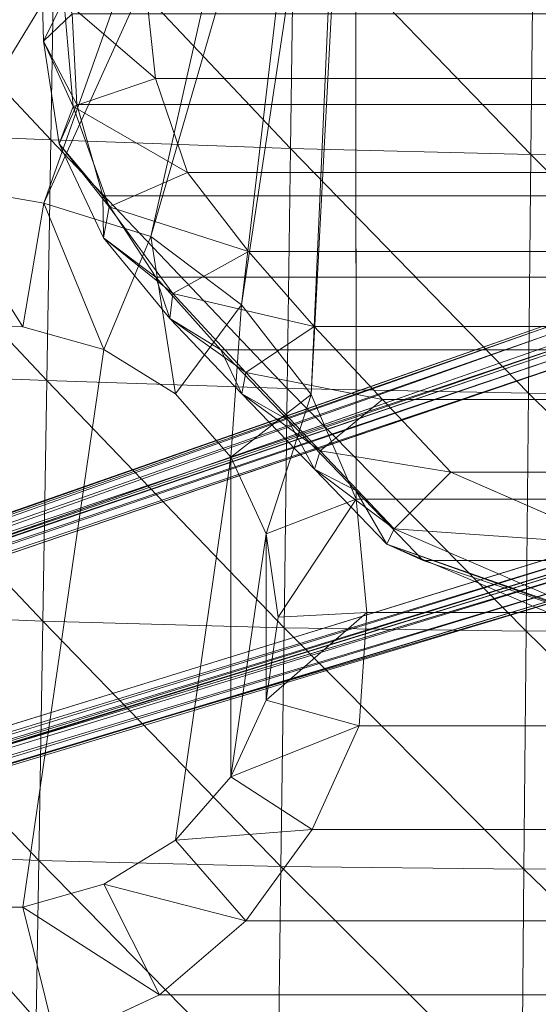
# Model space of a CAD drawing. Header units: inches. Extents: x 813 to 1305, y 19 to 194.
# Tile 91 of 163: x 1167.69 to 1170.21, y 65.22 to 70. Entities that reach past the tile are written whole.
import ezdxf

# ---------------------------------------------------------------- set-up
doc = ezdxf.new("R2010")
doc.units = ezdxf.units.IN
doc.header["$MEASUREMENT"] = 0
doc.layers.add('CET color Grey2', color=7, linetype='Continuous', true_color=0x060606)
doc.layers.add('CET color Grey98', color=7, linetype='Continuous', true_color=0xfafafa)
doc.layers.add('CET Default', color=7, linetype='Continuous')

# ---------------------------------------------------------------- blocks, each defined once
blk = doc.blocks.new('*C286')
at = {"layer": 'CET color Grey2', "linetype": 'Continuous', "lineweight": 0}
for points, invisible_edges in [([(7.2992, 16.4808, 17.1415), (-7.2922, 16.4808, 17.1415), (-8.5387, 3.2598, 17.4249), (7.2992, 16.4808, 17.1415)], 4), ([(7.2992, 16.4808, 17.1415), (-8.5387, 3.2598, 17.4249), (8.5458, 3.2599, 17.4249), (7.2992, 16.4808, 17.1415)], 9), ([(4.6465, 14.6956, 16.4168), (-4.1389, 14.4639, 16.3657), (-4.6393, 14.6956, 16.4168), (4.6465, 14.6956, 16.4168)], 9), ([(4.6465, 14.6956, 16.4168), (4.1462, 14.4639, 16.3657), (-4.1389, 14.4639, 16.3657), (4.6465, 14.6956, 16.4168)], 4), ([(4.1462, 14.4639, 16.3657), (-3.7207, 14.104, 16.3391), (-4.1389, 14.4639, 16.3657), (4.1462, 14.4639, 16.3657)], 9), ([(4.1462, 14.4639, 16.3657), (3.728, 14.104, 16.3391), (-3.7207, 14.104, 16.3391), (4.1462, 14.4639, 16.3657)], 4), ([(3.728, 14.104, 16.3391), (-3.3988, 13.6611, 16.3289), (-3.7207, 14.104, 16.3391), (3.728, 14.104, 16.3391)], 9), ([(3.728, 14.104, 16.3391), (3.4061, 13.6611, 16.3289), (-3.3988, 13.6611, 16.3289), (3.728, 14.104, 16.3391)], 4), ([(4.8102, 14.0379, 16.1977), (4.4172, 13.9268, 16.2016), (4.4163, 11.3302, 16.2923), (4.8102, 14.0379, 16.1977)], 2), ([(4.8102, 14.0379, 16.1977), (4.4163, 11.3302, 16.2923), (4.8104, 11.221, 16.2961), (4.8102, 14.0379, 16.1977)], 4), ([(5.2196, 14.0379, 16.1977), (4.8102, 14.0379, 16.1977), (4.8104, 11.221, 16.2961), (5.2196, 14.0379, 16.1977)], 6), ([(5.2196, 14.0379, 16.1977), (4.8104, 11.221, 16.2961), (5.22, 11.2148, 16.2963), (5.2196, 14.0379, 16.1977)], 9), ([(4.4172, 13.9268, 16.2016), (4.0694, 13.7118, 16.2091), (4.0693, 11.5468, 16.2847), (4.4172, 13.9268, 16.2016)], 6), ([(4.4172, 13.9268, 16.2016), (4.0693, 11.5468, 16.2847), (4.4163, 11.3302, 16.2923), (4.4172, 13.9268, 16.2016)], 13), ([(4.0694, 13.7118, 16.2091), (3.7997, 11.8539, 16.274), (4.0693, 11.5468, 16.2847), (4.0694, 13.7118, 16.2091)], 4), ([(3.4061, 13.6611, 16.3289), (-3.1707, 13.157, 16.3314), (-3.3988, 13.6611, 16.3289), (3.4061, 13.6611, 16.3289)], 9), ([(3.4061, 13.6611, 16.3289), (3.178, 13.157, 16.3314), (-3.1707, 13.157, 16.3314), (3.4061, 13.6611, 16.3289)], 4), ([(3.178, 13.157, 16.3314), (-3.1331, 12.6079, 16.3485), (-3.1707, 13.157, 16.3314), (3.178, 13.157, 16.3314)], 9), ([(3.178, 13.157, 16.3314), (3.1404, 12.6079, 16.3485), (-3.1331, 12.6079, 16.3485), (3.178, 13.157, 16.3314)], 4), ([(3.1404, 12.6079, 16.3485), (3.1915, 12.0571, 16.3707), (-3.1842, 12.0571, 16.3707), (3.1404, 12.6079, 16.3485)], 4), ([(3.1404, 12.6079, 16.3485), (-3.1842, 12.0571, 16.3707), (-3.1331, 12.6079, 16.3485), (3.1404, 12.6079, 16.3485)], 9), ([(3.1915, 12.0571, 16.3707), (3.1945, 7.477, 16.5307), (-3.1872, 7.477, 16.5307), (3.1915, 12.0571, 16.3707)], 4), ([(3.1915, 12.0571, 16.3707), (-3.1872, 7.477, 16.5307), (-3.1842, 12.0571, 16.3707), (3.1915, 12.0571, 16.3707)], 9)]:
    blk.add_3dface(points, dxfattribs=dict(at, invisible_edges=invisible_edges))
for points in [[(5.2196, 14.0451, 16.1975), (5.1869, 14.7648, 16.4877), (4.6465, 14.6956, 16.4168), (5.2196, 14.0451, 16.1975)], [(4.8102, 14.0379, 16.1977), (4.6465, 14.6956, 16.4168), (4.1462, 14.4639, 16.3657), (4.8102, 14.0379, 16.1977)], [(5.2196, 14.0451, 16.1975), (4.6465, 14.6956, 16.4168), (4.8102, 14.0379, 16.1977), (5.2196, 14.0451, 16.1975)], [(4.4172, 13.9268, 16.2016), (4.1462, 14.4639, 16.3657), (3.728, 14.104, 16.3391), (4.4172, 13.9268, 16.2016)], [(4.8102, 14.0379, 16.1977), (4.1462, 14.4639, 16.3657), (4.4172, 13.9268, 16.2016), (4.8102, 14.0379, 16.1977)], [(4.0694, 13.7118, 16.2091), (3.728, 14.104, 16.3391), (3.4061, 13.6611, 16.3289), (4.0694, 13.7118, 16.2091)], [(4.4172, 13.9268, 16.2016), (3.728, 14.104, 16.3391), (4.0694, 13.7118, 16.2091), (4.4172, 13.9268, 16.2016)], [(4.0694, 13.7118, 16.2091), (3.4061, 13.6611, 16.3289), (3.8004, 13.4046, 16.2198), (4.0694, 13.7118, 16.2091)], [(4.0694, 13.7118, 16.2091), (3.8004, 13.4046, 16.2198), (3.7997, 11.8539, 16.274), (4.0694, 13.7118, 16.2091)], [(3.8004, 13.4046, 16.2198), (3.4061, 13.6611, 16.3289), (3.178, 13.157, 16.3314), (3.8004, 13.4046, 16.2198)], [(3.8004, 13.4046, 16.2198), (3.178, 13.157, 16.3314), (3.6294, 13.0338, 16.2328), (3.8004, 13.4046, 16.2198)], [(3.8004, 13.4046, 16.2198), (3.6294, 13.0338, 16.2328), (3.629, 12.2251, 16.261), (3.8004, 13.4046, 16.2198)], [(3.8004, 13.4046, 16.2198), (3.629, 12.2251, 16.261), (3.7997, 11.8539, 16.274), (3.8004, 13.4046, 16.2198)], [(3.6294, 13.0338, 16.2328), (3.178, 13.157, 16.3314), (3.1404, 12.6079, 16.3485), (3.6294, 13.0338, 16.2328)], [(3.6294, 13.0338, 16.2328), (3.1404, 12.6079, 16.3485), (3.5706, 12.6295, 16.2469), (3.6294, 13.0338, 16.2328)], [(3.6294, 13.0338, 16.2328), (3.5706, 12.6295, 16.2469), (3.629, 12.2251, 16.261), (3.6294, 13.0338, 16.2328)], [(3.5706, 12.6295, 16.2469), (3.1404, 12.6079, 16.3485), (3.1915, 12.0571, 16.3707), (3.5706, 12.6295, 16.2469)], [(3.5706, 12.6295, 16.2469), (3.1915, 12.0571, 16.3707), (3.629, 12.2251, 16.261), (3.5706, 12.6295, 16.2469)], [(3.629, 12.2251, 16.261), (3.1915, 12.0571, 16.3707), (3.4097, 11.549, 16.4024), (3.629, 12.2251, 16.261)], [(3.629, 12.2251, 16.261), (3.4097, 11.549, 16.4024), (3.7997, 11.8539, 16.274), (3.629, 12.2251, 16.261)], [(3.4097, 11.549, 16.4024), (3.1915, 12.0571, 16.3707), (3.1945, 7.477, 16.5307), (3.4097, 11.549, 16.4024)], [(3.7997, 11.8539, 16.274), (3.4097, 11.549, 16.4024), (3.7492, 11.1145, 16.4441), (3.7997, 11.8539, 16.274)], [(3.7997, 11.8539, 16.274), (3.7492, 11.1145, 16.4441), (4.0693, 11.5468, 16.2847), (3.7997, 11.8539, 16.274)], [(3.4097, 11.549, 16.4024), (3.1945, 7.477, 16.5307), (3.2429, 7.7567, 16.5238), (3.4097, 11.549, 16.4024)], [(3.7492, 11.1145, 16.4441), (3.4097, 11.549, 16.4024), (3.2429, 7.7567, 16.5238), (3.7492, 11.1145, 16.4441)], [(4.0693, 11.5468, 16.2847), (3.7492, 11.1145, 16.4441), (4.1885, 10.7817, 16.4987), (4.0693, 11.5468, 16.2847)], [(4.0693, 11.5468, 16.2847), (4.1885, 10.7817, 16.4987), (4.4163, 11.3302, 16.2923), (4.0693, 11.5468, 16.2847)], [(4.4163, 11.3302, 16.2923), (4.1885, 10.7817, 16.4987), (4.7076, 10.6209, 16.5742), (4.4163, 11.3302, 16.2923)], [(4.4163, 11.3302, 16.2923), (4.7076, 10.6209, 16.5742), (4.8104, 11.221, 16.2961), (4.4163, 11.3302, 16.2923)], [(4.8104, 11.221, 16.2961), (4.7076, 10.6209, 16.5742), (5.2487, 10.5259, 16.6578), (4.8104, 11.221, 16.2961)], [(4.8104, 11.221, 16.2961), (5.2487, 10.5259, 16.6578), (5.22, 11.2148, 16.2963), (4.8104, 11.221, 16.2961)], [(3.7492, 11.1145, 16.4441), (3.2429, 7.7567, 16.5238), (3.3833, 8.0027, 16.5243), (3.7492, 11.1145, 16.4441)], [(4.1885, 10.7817, 16.4987), (3.7492, 11.1145, 16.4441), (3.3833, 8.0027, 16.5243), (4.1885, 10.7817, 16.4987)], [(4.1885, 10.7817, 16.4987), (3.3833, 8.0027, 16.5243), (3.6013, 8.1819, 16.5341), (4.1885, 10.7817, 16.4987)], [(4.7076, 10.6209, 16.5742), (4.1885, 10.7817, 16.4987), (3.6013, 8.1819, 16.5341), (4.7076, 10.6209, 16.5742)], [(4.7076, 10.6209, 16.5742), (3.6013, 8.1819, 16.5341), (3.8714, 8.2635, 16.5543), (4.7076, 10.6209, 16.5742)], [(5.2487, 10.5259, 16.6578), (4.7076, 10.6209, 16.5742), (3.8714, 8.2635, 16.5543), (5.2487, 10.5259, 16.6578)], [(5.2487, 10.5259, 16.6578), (3.8714, 8.2635, 16.5543), (4.9749, 8.3463, 16.6844), (5.2487, 10.5259, 16.6578)]]:
    blk.add_3dface(points, dxfattribs=at)
at = {"layer": 'CET color Grey98', "linetype": 'Continuous', "lineweight": 0}
for points in [[(12.3186, 15.5457, 3.946), (1.883, 12.4515, 5.2733), (1.7309, 12.2743, 7.7141), (12.3186, 15.5457, 3.946)], [(12.3354, 15.538, 3.9865), (12.3186, 15.5457, 3.946), (1.7309, 12.2743, 7.7141), (12.3354, 15.538, 3.9865)], [(12.3354, 15.538, 3.9865), (1.7309, 12.2743, 7.7141), (1.7483, 12.2661, 7.7558), (12.3354, 15.538, 3.9865)], [(12.3544, 15.5128, 4.018), (12.3354, 15.538, 3.9865), (1.7483, 12.2661, 7.7558), (12.3544, 15.5128, 4.018)], [(12.3186, 15.5457, 3.946), (11.2955, 15.2836, 3.3192), (1.883, 12.4515, 5.2733), (12.3186, 15.5457, 3.946)], [(12.3544, 15.5128, 4.018), (1.7483, 12.2661, 7.7558), (1.7679, 12.2394, 7.7876), (12.3544, 15.5128, 4.018)], [(12.3718, 15.475, 4.0341), (12.3544, 15.5128, 4.018), (1.7679, 12.2394, 7.7876), (12.3718, 15.475, 4.0341)], [(12.3718, 15.475, 4.0341), (1.7679, 12.2394, 7.7876), (1.7855, 12.1998, 7.8028), (12.3718, 15.475, 4.0341)], [(11.2955, 15.2836, 3.3192), (11.2891, 15.2693, 3.2679), (1.8766, 12.4374, 5.222), (11.2955, 15.2836, 3.3192)], [(11.2955, 15.2836, 3.3192), (1.8766, 12.4374, 5.222), (1.883, 12.4515, 5.2733), (11.2955, 15.2836, 3.3192)], [(11.2891, 15.2693, 3.2679), (1.88, 12.3998, 5.1839), (1.8766, 12.4374, 5.222), (11.2891, 15.2693, 3.2679)], [(11.2891, 15.2693, 3.2679), (11.2925, 15.2319, 3.23), (1.88, 12.3998, 5.1839), (11.2891, 15.2693, 3.2679)], [(11.2925, 15.2319, 3.23), (1.8922, 12.3495, 5.17), (1.88, 12.3998, 5.1839), (11.2925, 15.2319, 3.23)], [(11.2925, 15.2319, 3.23), (11.3046, 15.1817, 3.2159), (1.8922, 12.3495, 5.17), (11.2925, 15.2319, 3.23)], [(2.3779, 13.8531, 19.2758), (1.1982, 14.9925, 19.1614), (1.1932, 13.8443, 19.205), (2.3779, 13.8531, 19.2758)], [(2.3779, 13.8531, 19.2758), (2.3879, 15.0045, 19.2366), (1.1982, 14.9925, 19.1614), (2.3779, 13.8531, 19.2758)], [(3.5576, 13.8412, 19.3951), (2.3879, 15.0045, 19.2366), (2.3779, 13.8531, 19.2758), (3.5576, 13.8412, 19.3951)], [(3.5576, 13.8412, 19.3951), (3.5724, 14.9949, 19.3629), (2.3879, 15.0045, 19.2366), (3.5576, 13.8412, 19.3951)], [(4.7326, 13.8112, 19.5503), (3.5724, 14.9949, 19.3629), (3.5576, 13.8412, 19.3951), (4.7326, 13.8112, 19.5503)], [(4.7326, 13.8112, 19.5503), (4.752, 14.9655, 19.5267), (3.5724, 14.9949, 19.3629), (4.7326, 13.8112, 19.5503)], [(5.9065, 13.7618, 19.7081), (4.752, 14.9655, 19.5267), (4.7326, 13.8112, 19.5503), (5.9065, 13.7618, 19.7081)], [(5.9065, 13.7618, 19.7081), (5.9304, 14.913, 19.692), (4.752, 14.9655, 19.5267), (5.9065, 13.7618, 19.7081)], [(2.0573, 11.3634, 7.8028), (12.555, 14.8954, 4.018), (12.5469, 14.9362, 4.0341), (2.0573, 11.3634, 7.8028)], [(2.0573, 11.3634, 7.8028), (2.0663, 11.321, 7.7876), (12.555, 14.8954, 4.018), (2.0573, 11.3634, 7.8028)], [(2.0663, 11.321, 7.7876), (12.5545, 14.8638, 3.9865), (12.555, 14.8954, 4.018), (2.0663, 11.321, 7.7876)], [(2.0569, 11.271, 7.7141), (11.5636, 14.4584, 3.3192), (12.5454, 14.8477, 3.946), (2.0569, 11.271, 7.7141)], [(2.0661, 11.2879, 7.7558), (2.0569, 11.271, 7.7141), (12.5454, 14.8477, 3.946), (2.0661, 11.2879, 7.7558)], [(2.0663, 11.321, 7.7876), (2.0661, 11.2879, 7.7558), (12.5545, 14.8638, 3.9865), (2.0663, 11.321, 7.7876)], [(2.0661, 11.2879, 7.7558), (12.5454, 14.8477, 3.946), (12.5545, 14.8638, 3.9865), (2.0661, 11.2879, 7.7558)], [(2.2512, 11.2571, 5.1839), (2.2316, 11.305, 5.17), (11.5111, 14.5463, 3.2159), (2.2512, 11.2571, 5.1839)], [(2.2512, 11.2571, 5.1839), (11.5111, 14.5463, 3.2159), (11.5308, 14.4985, 3.23), (2.2512, 11.2571, 5.1839)], [(2.2706, 11.2247, 5.222), (2.2512, 11.2571, 5.1839), (11.5308, 14.4985, 3.23), (2.2706, 11.2247, 5.222)], [(2.2706, 11.2247, 5.222), (11.5308, 14.4985, 3.23), (11.5501, 14.4662, 3.2679), (2.2706, 11.2247, 5.222)], [(2.0569, 11.271, 7.7141), (2.284, 11.2171, 5.2733), (11.5636, 14.4584, 3.3192), (2.0569, 11.271, 7.7141)], [(2.284, 11.2171, 5.2733), (2.2706, 11.2247, 5.222), (11.5501, 14.4662, 3.2679), (2.284, 11.2171, 5.2733)], [(2.284, 11.2171, 5.2733), (11.5501, 14.4662, 3.2679), (11.5636, 14.4584, 3.3192), (2.284, 11.2171, 5.2733)], [(2.367, 12.6987, 19.3223), (1.1932, 13.8443, 19.205), (1.1873, 12.6952, 19.2574), (2.367, 12.6987, 19.3223)], [(2.367, 12.6987, 19.3223), (2.3779, 13.8531, 19.2758), (1.1932, 13.8443, 19.205), (2.367, 12.6987, 19.3223)], [(3.5422, 12.6822, 19.4322), (2.3779, 13.8531, 19.2758), (2.367, 12.6987, 19.3223), (3.5422, 12.6822, 19.4322)], [(3.5422, 12.6822, 19.4322), (3.5576, 13.8412, 19.3951), (2.3779, 13.8531, 19.2758), (3.5422, 12.6822, 19.4322)], [(4.7132, 12.6492, 19.5759), (3.5576, 13.8412, 19.3951), (3.5422, 12.6822, 19.4322), (4.7132, 12.6492, 19.5759)], [(4.7132, 12.6492, 19.5759), (4.7326, 13.8112, 19.5503), (3.5576, 13.8412, 19.3951), (4.7132, 12.6492, 19.5759)], [(5.8832, 12.6015, 19.7236), (4.7326, 13.8112, 19.5503), (4.7132, 12.6492, 19.5759), (5.8832, 12.6015, 19.7236)], [(5.8832, 12.6015, 19.7236), (5.9065, 13.7618, 19.7081), (4.7326, 13.8112, 19.5503), (5.8832, 12.6015, 19.7236)], [(1.9406, 12.6614, 12.1004), (1.9676, 12.7316, 12.9711), (3.0424, 12.2756, 12.9737), (1.9406, 12.6614, 12.1004)], [(3.0424, 12.2756, 12.9737), (1.9676, 12.7316, 12.9711), (1.9431, 12.6679, 13.801), (3.0424, 12.2756, 12.9737)], [(2.3553, 11.5423, 19.3758), (1.1873, 12.6952, 19.2574), (1.1809, 11.5456, 19.3173), (2.3553, 11.5423, 19.3758)], [(2.3553, 11.5423, 19.3758), (2.367, 12.6987, 19.3223), (1.1873, 12.6952, 19.2574), (2.3553, 11.5423, 19.3758)], [(2.8664, 12.3558, 13.824), (3.0424, 12.2756, 12.9737), (1.9431, 12.6679, 13.801), (2.8664, 12.3558, 13.824)], [(3.5262, 11.5197, 19.4752), (2.367, 12.6987, 19.3223), (2.3553, 11.5423, 19.3758), (3.5262, 11.5197, 19.4752)], [(3.5262, 11.5197, 19.4752), (3.5422, 12.6822, 19.4322), (2.367, 12.6987, 19.3223), (3.5262, 11.5197, 19.4752)], [(4.6937, 11.4821, 19.6062), (3.5422, 12.6822, 19.4322), (3.5262, 11.5197, 19.4752), (4.6937, 11.4821, 19.6062)], [(4.6937, 11.4821, 19.6062), (4.7132, 12.6492, 19.5759), (3.5422, 12.6822, 19.4322), (4.6937, 11.4821, 19.6062)], [(1.927, 12.2775, 11.7244), (1.9406, 12.6614, 12.1004), (3.0079, 12.2017, 12.0474), (1.927, 12.2775, 11.7244)], [(3.0079, 12.2017, 12.0474), (1.9406, 12.6614, 12.1004), (3.0424, 12.2756, 12.9737), (3.0079, 12.2017, 12.0474)], [(5.8602, 11.4353, 19.7426), (4.7132, 12.6492, 19.5759), (4.6937, 11.4821, 19.6062), (5.8602, 11.4353, 19.7426)], [(5.8602, 11.4353, 19.7426), (5.8832, 12.6015, 19.7236), (4.7132, 12.6492, 19.5759), (5.8602, 11.4353, 19.7426)], [(3.0424, 12.2756, 12.9737), (2.8664, 12.3558, 13.824), (3.1939, 12.0146, 13.851), (3.0424, 12.2756, 12.9737)], [(2.732, 11.9263, 11.6768), (1.927, 12.2775, 11.7244), (3.0079, 12.2017, 12.0474), (2.732, 11.9263, 11.6768)], [(3.0079, 12.2017, 12.0474), (3.0424, 12.2756, 12.9737), (3.3944, 11.911, 12.9727), (3.0079, 12.2017, 12.0474)], [(3.3944, 11.911, 12.9727), (3.0424, 12.2756, 12.9737), (3.1939, 12.0146, 13.851), (3.3944, 11.911, 12.9727)], [(2.732, 11.9263, 11.6768), (3.0079, 12.2017, 12.0474), (3.3674, 11.8223, 12.0036), (2.732, 11.9263, 11.6768)], [(3.3674, 11.8223, 12.0036), (3.0079, 12.2017, 12.0474), (3.3944, 11.911, 12.9727), (3.3674, 11.8223, 12.0036)], [(3.3944, 11.911, 12.9727), (3.1939, 12.0146, 13.851), (3.5215, 11.6733, 13.878), (3.3944, 11.911, 12.9727)], [(3.0636, 11.5729, 11.6304), (2.732, 11.9263, 11.6768), (3.3674, 11.8223, 12.0036), (3.0636, 11.5729, 11.6304)], [(3.3674, 11.8223, 12.0036), (3.3944, 11.911, 12.9727), (3.7464, 11.5464, 12.9717), (3.3674, 11.8223, 12.0036)], [(3.7464, 11.5464, 12.9717), (3.3944, 11.911, 12.9727), (3.5215, 11.6733, 13.878), (3.7464, 11.5464, 12.9717)], [(3.0636, 11.5729, 11.6304), (3.3674, 11.8223, 12.0036), (3.7271, 11.4429, 11.9619), (3.0636, 11.5729, 11.6304)], [(3.7271, 11.4429, 11.9619), (3.3674, 11.8223, 12.0036), (3.7464, 11.5464, 12.9717), (3.7271, 11.4429, 11.9619)], [(3.7464, 11.5464, 12.9717), (3.5215, 11.6733, 13.878), (3.8491, 11.3321, 13.905), (3.7464, 11.5464, 12.9717)], [(3.3962, 11.22, 11.5878), (3.0636, 11.5729, 11.6304), (3.7271, 11.4429, 11.9619), (3.3962, 11.22, 11.5878)], [(2.3433, 10.3851, 19.4332), (1.1809, 11.5456, 19.3173), (1.1742, 10.3958, 19.3816), (2.3433, 10.3851, 19.4332)], [(2.3433, 10.3851, 19.4332), (2.3553, 11.5423, 19.3758), (1.1809, 11.5456, 19.3173), (2.3433, 10.3851, 19.4332)], [(3.5101, 10.3554, 19.5216), (2.3553, 11.5423, 19.3758), (2.3433, 10.3851, 19.4332), (3.5101, 10.3554, 19.5216)], [(3.5101, 10.3554, 19.5216), (3.5262, 11.5197, 19.4752), (2.3553, 11.5423, 19.3758), (3.5101, 10.3554, 19.5216)], [(4.6741, 10.3126, 19.6393), (3.5262, 11.5197, 19.4752), (3.5101, 10.3554, 19.5216), (4.6741, 10.3126, 19.6393)], [(4.6741, 10.3126, 19.6393), (4.6937, 11.4821, 19.6062), (3.5262, 11.5197, 19.4752), (4.6741, 10.3126, 19.6393)], [(3.7271, 11.4429, 11.9619), (3.7464, 11.5464, 12.9717), (4.0963, 11.1797, 12.971), (3.7271, 11.4429, 11.9619)], [(4.0963, 11.1797, 12.971), (3.7464, 11.5464, 12.9717), (3.8491, 11.3321, 13.905), (4.0963, 11.1797, 12.971)], [(5.8374, 10.2662, 19.764), (4.6937, 11.4821, 19.6062), (4.6741, 10.3126, 19.6393), (5.8374, 10.2662, 19.764)], [(5.8374, 10.2662, 19.764), (5.8602, 11.4353, 19.7426), (4.6937, 11.4821, 19.6062), (5.8374, 10.2662, 19.764)], [(3.3962, 11.22, 11.5878), (3.7271, 11.4429, 11.9619), (4.082, 11.059, 11.92), (3.3962, 11.22, 11.5878)], [(4.082, 11.059, 11.92), (3.7271, 11.4429, 11.9619), (4.0963, 11.1797, 12.971), (4.082, 11.059, 11.92)], [(4.0963, 11.1797, 12.971), (3.8491, 11.3321, 13.905), (4.1641, 10.9794, 13.9312), (4.0963, 11.1797, 12.971)], [(3.7145, 10.8545, 11.5471), (3.3962, 11.22, 11.5878), (4.082, 11.059, 11.92), (3.7145, 10.8545, 11.5471)], [(4.082, 11.059, 11.92), (4.0963, 11.1797, 12.971), (4.4181, 10.7887, 12.9708), (4.082, 11.059, 11.92)], [(4.4181, 10.7887, 12.9708), (4.0963, 11.1797, 12.971), (4.1641, 10.9794, 13.9312), (4.4181, 10.7887, 12.9708)], [(3.7145, 10.8545, 11.5471), (4.082, 11.059, 11.92), (4.3906, 10.6387, 11.874), (3.7145, 10.8545, 11.5471)], [(4.3906, 10.6387, 11.874), (4.082, 11.059, 11.92), (4.4181, 10.7887, 12.9708), (4.3906, 10.6387, 11.874)], [(4.4181, 10.7887, 12.9708), (4.1641, 10.9794, 13.9312), (4.4213, 10.585, 13.9695), (4.4181, 10.7887, 12.9708)], [(4.0116, 10.4718, 11.5067), (3.7145, 10.8545, 11.5471), (4.3906, 10.6387, 11.874), (4.0116, 10.4718, 11.5067)], [(4.3906, 10.6387, 11.874), (4.4181, 10.7887, 12.9708), (4.6343, 10.3332, 12.9714), (4.3906, 10.6387, 11.874)], [(4.6343, 10.3332, 12.9714), (4.4181, 10.7887, 12.9708), (4.4213, 10.585, 13.9695), (4.6343, 10.3332, 12.9714)], [(4.0116, 10.4718, 11.5067), (4.3906, 10.6387, 11.874), (4.5658, 10.1505, 11.8209), (4.0116, 10.4718, 11.5067)], [(4.5658, 10.1505, 11.8209), (4.3906, 10.6387, 11.874), (4.6343, 10.3332, 12.9714), (4.5658, 10.1505, 11.8209)], [(4.6343, 10.3332, 12.9714), (4.4213, 10.585, 13.9695), (4.5487, 10.1414, 14.0628), (4.6343, 10.3332, 12.9714)], [(4.1667, 10.0152, 11.456), (4.0116, 10.4718, 11.5067), (4.5658, 10.1505, 11.8209), (4.1667, 10.0152, 11.456)], [(2.3313, 9.2278, 19.4908), (1.1742, 10.3958, 19.3816), (1.1676, 9.246, 19.4461), (2.3313, 9.2278, 19.4908)], [(2.3313, 9.2278, 19.4908), (2.3433, 10.3851, 19.4332), (1.1742, 10.3958, 19.3816), (2.3313, 9.2278, 19.4908)], [(3.4939, 9.1911, 19.5681), (2.3433, 10.3851, 19.4332), (2.3313, 9.2278, 19.4908), (3.4939, 9.1911, 19.5681)], [(3.4939, 9.1911, 19.5681), (3.5101, 10.3554, 19.5216), (2.3433, 10.3851, 19.4332), (3.4939, 9.1911, 19.5681)], [(4.6546, 9.143, 19.6722), (3.5101, 10.3554, 19.5216), (3.4939, 9.1911, 19.5681), (4.6546, 9.143, 19.6722)], [(4.6546, 9.143, 19.6722), (4.6741, 10.3126, 19.6393), (3.5101, 10.3554, 19.5216), (4.6546, 9.143, 19.6722)], [(4.7106, 9.8335, 12.9713), (4.6343, 10.3332, 12.9714), (4.5487, 10.1414, 14.0628), (4.7106, 9.8335, 12.9713)], [(4.5658, 10.1505, 11.8209), (4.6343, 10.3332, 12.9714), (4.7106, 9.8335, 12.9713), (4.5658, 10.1505, 11.8209)], [(5.8146, 9.097, 19.7849), (4.6741, 10.3126, 19.6393), (4.6546, 9.143, 19.6722), (5.8146, 9.097, 19.7849)], [(5.8146, 9.097, 19.7849), (5.8374, 10.2662, 19.764), (4.6741, 10.3126, 19.6393), (5.8146, 9.097, 19.7849)], [(4.1667, 10.0152, 11.456), (4.5658, 10.1505, 11.8209), (4.6105, 9.6321, 11.7599), (4.1667, 10.0152, 11.456)], [(4.7106, 9.8335, 12.9713), (4.5487, 10.1414, 14.0628), (4.5701, 9.7012, 14.2348), (4.7106, 9.8335, 12.9713)], [(4.6105, 9.6321, 11.7599), (4.5658, 10.1505, 11.8209), (4.7106, 9.8335, 12.9713), (4.6105, 9.6321, 11.7599)], [(4.2184, 9.5348, 11.399), (4.1667, 10.0152, 11.456), (4.6105, 9.6321, 11.7599), (4.2184, 9.5348, 11.399)], [(7.9782, 0.7793, 3.9865), (1.5972, 9.8563, 7.7141), (1.5948, 9.8372, 7.7558), (7.9782, 0.7793, 3.9865)], [(7.9803, 0.7977, 3.946), (1.8127, 9.7664, 5.2733), (1.5972, 9.8563, 7.7141), (7.9803, 0.7977, 3.946)], [(7.9782, 0.7793, 3.9865), (7.9803, 0.7977, 3.946), (1.5972, 9.8563, 7.7141), (7.9782, 0.7793, 3.9865)], [(7.9295, 0.7253, 4.0341), (1.5754, 9.8104, 7.7876), (1.5433, 9.7814, 7.8028), (7.9295, 0.7253, 4.0341)], [(7.96, 0.7535, 4.018), (1.5948, 9.8372, 7.7558), (1.5754, 9.8104, 7.7876), (7.96, 0.7535, 4.018)], [(7.9295, 0.7253, 4.0341), (7.96, 0.7535, 4.018), (1.5754, 9.8104, 7.7876), (7.9295, 0.7253, 4.0341)], [(7.96, 0.7535, 4.018), (7.9782, 0.7793, 3.9865), (1.5948, 9.8372, 7.7558), (7.96, 0.7535, 4.018)], [(4.7229, 9.327, 12.9711), (4.7106, 9.8335, 12.9713), (4.5701, 9.7012, 14.2348), (4.7229, 9.327, 12.9711)], [(4.6105, 9.6321, 11.7599), (4.7106, 9.8335, 12.9713), (4.7229, 9.327, 12.9711), (4.6105, 9.6321, 11.7599)], [(7.3647, 1.6766, 3.23), (1.7186, 9.7261, 5.17), (1.7626, 9.7533, 5.1839), (7.3647, 1.6766, 3.23)], [(7.3993, 1.6914, 3.2679), (1.7626, 9.7533, 5.1839), (1.7973, 9.7682, 5.222), (7.3993, 1.6914, 3.2679)], [(7.3993, 1.6914, 3.2679), (7.3647, 1.6766, 3.23), (1.7626, 9.7533, 5.1839), (7.3993, 1.6914, 3.2679)], [(7.4148, 1.6898, 3.3192), (7.3993, 1.6914, 3.2679), (1.7973, 9.7682, 5.222), (7.4148, 1.6898, 3.3192)], [(7.4148, 1.6898, 3.3192), (1.7973, 9.7682, 5.222), (1.8127, 9.7664, 5.2733), (7.4148, 1.6898, 3.3192)], [(7.9803, 0.7977, 3.946), (7.4148, 1.6898, 3.3192), (1.8127, 9.7664, 5.2733), (7.9803, 0.7977, 3.946)]]:
    blk.add_3dface(points, dxfattribs=at)
for points, invisible_edges in [([(12.5469, 14.9362, 4.0341), (12.3718, 15.475, 4.0341), (1.7855, 12.1998, 7.8028), (12.5469, 14.9362, 4.0341)], 4), ([(2.2316, 11.305, 5.17), (1.8922, 12.3495, 5.17), (11.3046, 15.1817, 3.2159), (2.2316, 11.305, 5.17)], 4), ([(2.2316, 11.305, 5.17), (11.3046, 15.1817, 3.2159), (11.5111, 14.5463, 3.2159), (2.2316, 11.305, 5.17)], 9), ([(12.5469, 14.9362, 4.0341), (1.7855, 12.1998, 7.8028), (2.0573, 11.3634, 7.8028), (12.5469, 14.9362, 4.0341)], 9), ([(2.8664, 12.3558, 13.824), (1.9431, 12.6679, 13.801), (-2.8664, 12.3558, 13.824), (2.8664, 12.3558, 13.824)], 2), ([(3.1939, 12.0146, 13.851), (2.8664, 12.3558, 13.824), (-3.1939, 12.0146, 13.851), (3.1939, 12.0146, 13.851)], 6), ([(2.8664, 12.3558, 13.824), (-2.8664, 12.3558, 13.824), (-3.1939, 12.0146, 13.851), (2.8664, 12.3558, 13.824)], 4), ([(2.732, 11.9263, 11.6768), (-2.732, 11.9263, 11.6768), (-1.927, 12.2775, 11.7244), (2.732, 11.9263, 11.6768)], 4), ([(1.927, 12.2775, 11.7244), (2.732, 11.9263, 11.6768), (-1.927, 12.2775, 11.7244), (1.927, 12.2775, 11.7244)], 2), ([(3.5215, 11.6733, 13.878), (3.1939, 12.0146, 13.851), (-3.5215, 11.6733, 13.878), (3.5215, 11.6733, 13.878)], 6), ([(3.1939, 12.0146, 13.851), (-3.1939, 12.0146, 13.851), (-3.5215, 11.6733, 13.878), (3.1939, 12.0146, 13.851)], 13), ([(3.0636, 11.5729, 11.6304), (-3.0636, 11.5729, 11.6304), (-2.732, 11.9263, 11.6768), (3.0636, 11.5729, 11.6304)], 4), ([(2.732, 11.9263, 11.6768), (3.0636, 11.5729, 11.6304), (-2.732, 11.9263, 11.6768), (2.732, 11.9263, 11.6768)], 2), ([(3.8491, 11.3321, 13.905), (3.5215, 11.6733, 13.878), (-3.8491, 11.3321, 13.905), (3.8491, 11.3321, 13.905)], 2), ([(3.5215, 11.6733, 13.878), (-3.5215, 11.6733, 13.878), (-3.8491, 11.3321, 13.905), (3.5215, 11.6733, 13.878)], 13), ([(3.3962, 11.22, 11.5878), (-3.3962, 11.22, 11.5878), (-3.0636, 11.5729, 11.6304), (3.3962, 11.22, 11.5878)], 4), ([(3.0636, 11.5729, 11.6304), (3.3962, 11.22, 11.5878), (-3.0636, 11.5729, 11.6304), (3.0636, 11.5729, 11.6304)], 2), ([(4.1641, 10.9794, 13.9312), (3.8491, 11.3321, 13.905), (-4.1641, 10.9794, 13.9312), (4.1641, 10.9794, 13.9312)], 2), ([(3.8491, 11.3321, 13.905), (-3.8491, 11.3321, 13.905), (-4.1641, 10.9794, 13.9312), (3.8491, 11.3321, 13.905)], 4), ([(3.7145, 10.8545, 11.5471), (-3.7145, 10.8545, 11.5471), (-3.3962, 11.22, 11.5878), (3.7145, 10.8545, 11.5471)], 4), ([(3.3962, 11.22, 11.5878), (3.7145, 10.8545, 11.5471), (-3.3962, 11.22, 11.5878), (3.3962, 11.22, 11.5878)], 2), ([(4.4213, 10.585, 13.9695), (4.1641, 10.9794, 13.9312), (-4.4213, 10.585, 13.9695), (4.4213, 10.585, 13.9695)], 2), ([(4.1641, 10.9794, 13.9312), (-4.1641, 10.9794, 13.9312), (-4.4213, 10.585, 13.9695), (4.1641, 10.9794, 13.9312)], 4), ([(4.0116, 10.4718, 11.5067), (-4.0116, 10.4718, 11.5067), (-3.7145, 10.8545, 11.5471), (4.0116, 10.4718, 11.5067)], 4), ([(3.7145, 10.8545, 11.5471), (4.0116, 10.4718, 11.5067), (-3.7145, 10.8545, 11.5471), (3.7145, 10.8545, 11.5471)], 2), ([(4.5487, 10.1414, 14.0628), (4.4213, 10.585, 13.9695), (-4.5487, 10.1414, 14.0628), (4.5487, 10.1414, 14.0628)], 2), ([(4.4213, 10.585, 13.9695), (-4.4213, 10.585, 13.9695), (-4.5487, 10.1414, 14.0628), (4.4213, 10.585, 13.9695)], 4), ([(4.1667, 10.0152, 11.456), (-4.1667, 10.0152, 11.456), (-4.0116, 10.4718, 11.5067), (4.1667, 10.0152, 11.456)], 4), ([(4.0116, 10.4718, 11.5067), (4.1667, 10.0152, 11.456), (-4.0116, 10.4718, 11.5067), (4.0116, 10.4718, 11.5067)], 2), ([(4.5701, 9.7012, 14.2348), (4.5487, 10.1414, 14.0628), (-4.5701, 9.7012, 14.2348), (4.5701, 9.7012, 14.2348)], 2), ([(4.5487, 10.1414, 14.0628), (-4.5487, 10.1414, 14.0628), (-4.5701, 9.7012, 14.2348), (4.5487, 10.1414, 14.0628)], 4), ([(4.2184, 9.5348, 11.399), (-4.2184, 9.5348, 11.399), (-4.1667, 10.0152, 11.456), (4.2184, 9.5348, 11.399)], 4), ([(4.1667, 10.0152, 11.456), (4.2184, 9.5348, 11.399), (-4.1667, 10.0152, 11.456), (4.1667, 10.0152, 11.456)], 2), ([(7.4711, 0.3922, 4.0341), (1.5433, 9.7814, 7.8028), (0.8317, 9.2644, 7.8028), (7.4711, 0.3922, 4.0341)], 9), ([(7.4711, 0.3922, 4.0341), (7.9295, 0.7253, 4.0341), (1.5433, 9.7814, 7.8028), (7.4711, 0.3922, 4.0341)], 4)]:
    blk.add_3dface(points, dxfattribs=dict(at, invisible_edges=invisible_edges))
blk = doc.blocks.new('*C200')
at = {"layer": 'CET Default', "linetype": 'Continuous', "lineweight": 0, "rotation": 179.9999999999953}
blk.add_blockref('*C286', (373.7957, 892.8549), dxfattribs=at)

msp = doc.modelspace()

# ---------------------------------------------------------------- block references
at = {"layer": 'CET Default', "linetype": 'Continuous', "lineweight": 0}
msp.add_blockref('*C200', (798.7199, -813.1289), dxfattribs=at)

doc.saveas('drawing.dxf')
